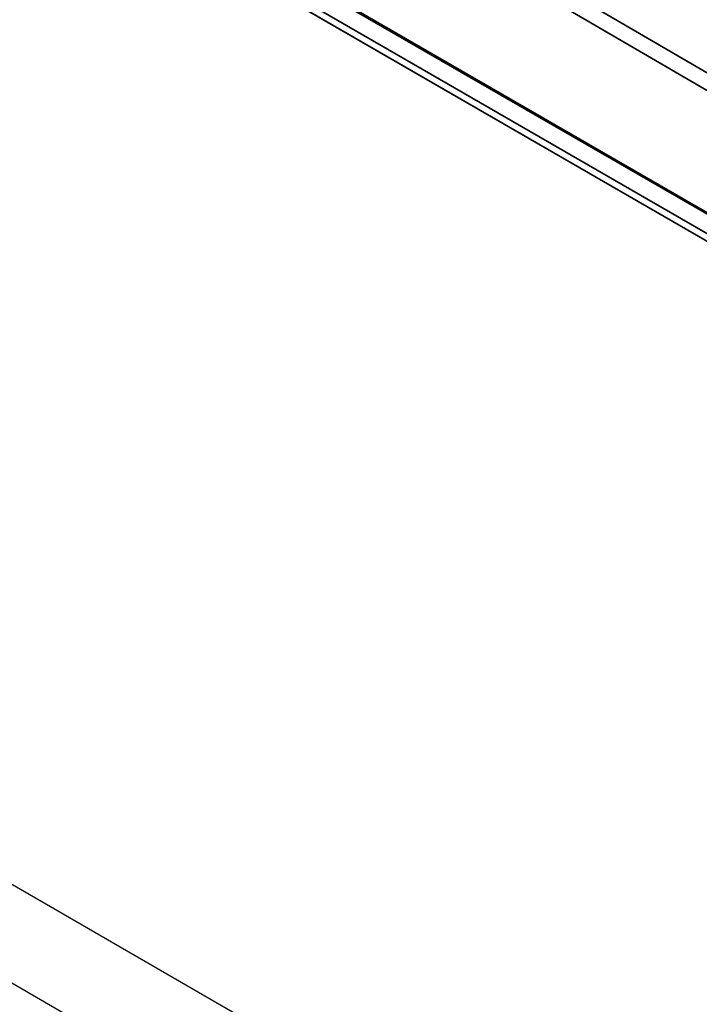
# Model space of a CAD drawing. Header units: millimetres. Extents: x -12192 to 12192, y -600 to 5895.
# Tile 6 of 118: x 2868 to 2909, y 1609 to 1668. Entities that reach past the tile are written whole.
import ezdxf

# ---------------------------------------------------------------- set-up
doc = ezdxf.new("R2010")
doc.units = ezdxf.units.MM
doc.header["$LTSCALE"] = 20
doc.layers.add('_Sichtbarkanten', color=7, linetype='Continuous', lineweight=25)
doc.layers.add('Sichtbar schmal (ISO)', color=7, linetype='Continuous', lineweight=35)

msp = doc.modelspace()

# ---------------------------------------------------------------- linework, layer by layer
at = {"layer": '_Sichtbarkanten'}
for p, q in [((3348.078, 1338.116), (2619.395, 1758.822)), ((2619.395, 1752.896), (3348.078, 1332.191)), ((3271.086, 1447.313), (2828.808, 1702.663)), ((3269.408, 1446.549), (2827.365, 1701.762))]:
    msp.add_line(p, q, dxfattribs=at)
at = {"layer": 'Sichtbar schmal (ISO)'}
for p, q in [((3270.943, 1447.299), (2828.665, 1702.649)), ((2827.64, 1702.066), (3269.933, 1446.708)), ((3269.426, 1446.538), (2827.438, 1701.72)), ((2924.043, 1656.015), (2867.618, 1688.934)), ((2923.121, 1655.483), (2866.696, 1688.401))]:
    msp.add_line(p, q, dxfattribs=at)

doc.saveas('drawing.dxf')
